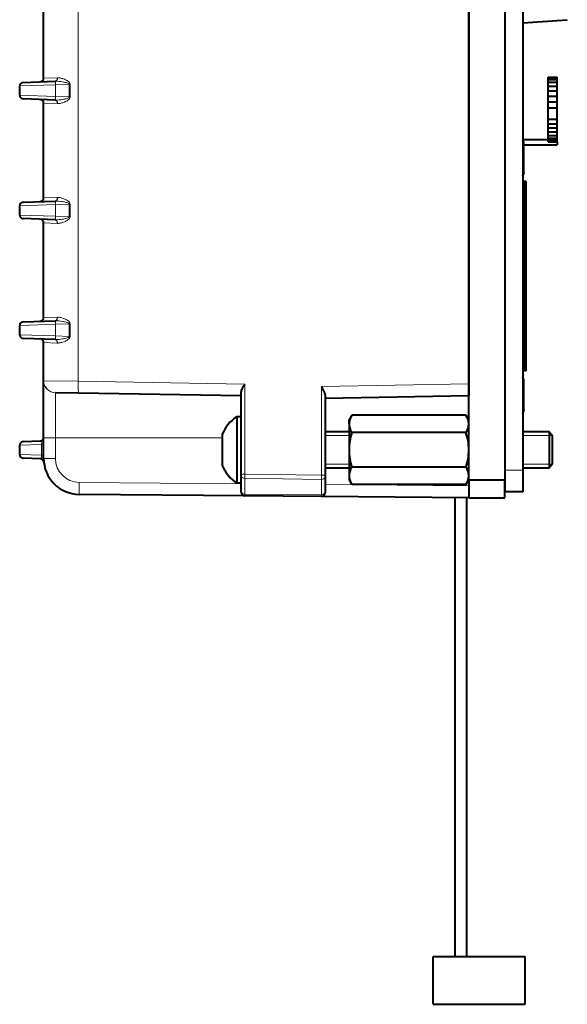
# Model space of a CAD drawing. Header units: millimetres. Extents: x 0 to 420, y -2 to 296.
# Tile 33 of 34: x 304 to 350, y 120 to 202. Entities that reach past the tile are written whole.
import ezdxf

# ---------------------------------------------------------------- set-up
doc = ezdxf.new("R2010")
doc.units = ezdxf.units.MM
for name, color, linetype in [('__NAS04_PROGETTI', 7, 'Continuous'), ('Default', 7, 'Continuous'), ('GU000075.00.00', 7, 'Continuous'), ('ME001036.00.04', 7, 'Continuous'), ('ME001049.00.01', 7, 'Continuous'), ('VI000092', 7, 'Continuous'), ('VI000104', 7, 'Continuous'), ('VI000289', 7, 'Continuous')]:
    doc.layers.add(name, color=color, linetype=linetype)

# ---------------------------------------------------------------- blocks, each defined once
blk = doc.blocks.new('SE1')
at = {"layer": '__NAS04_PROGETTI', "color": 7, "linetype": 'Continuous', "lineweight": 40}
for p, q in [((346.037, 201.818), (349.763, 202.08)), ((348.174, 197.28), (348.924, 197.28)), ((348.174, 197.231), (348.174, 197.28)), ((348.174, 197.231), (348.924, 197.231)), ((348.174, 197.086), (348.174, 197.231)), ((348.174, 197.086), (348.924, 197.086)), ((348.174, 196.85), (348.174, 197.086)), ((348.174, 196.85), (348.924, 196.85)), ((348.174, 196.533), (348.174, 196.85)), ((348.924, 197.231), (348.924, 197.28)), ((348.924, 197.086), (348.924, 197.231)), ((348.924, 196.85), (348.924, 197.086)), ((348.924, 196.533), (348.924, 196.85)), ((348.174, 196.533), (348.924, 196.533)), ((348.174, 196.146), (348.174, 196.533)), ((348.174, 196.146), (348.924, 196.146)), ((348.174, 195.705), (348.174, 196.146)), ((348.924, 196.146), (348.924, 196.533)), ((348.924, 195.705), (348.924, 196.146)), ((348.174, 195.705), (348.924, 195.705)), ((348.174, 195.226), (348.174, 195.705)), ((348.174, 195.226), (348.924, 195.226)), ((348.174, 194.728), (348.174, 195.226)), ((348.924, 195.226), (348.924, 195.705)), ((348.924, 194.728), (348.924, 195.226)), ((348.174, 194.728), (348.924, 194.728)), ((348.174, 193.763), (348.174, 194.728)), ((348.924, 193.763), (348.924, 194.728)), ((348.174, 193.763), (348.924, 193.763)), ((348.174, 193.392), (348.174, 193.763)), ((348.174, 193.392), (348.924, 193.392)), ((348.174, 193.036), (348.174, 193.392)), ((348.924, 193.392), (348.924, 193.763)), ((348.924, 193.036), (348.924, 193.392)), ((348.174, 193.036), (348.924, 193.036)), ((348.174, 192.708), (348.174, 193.036)), ((348.174, 192.708), (348.924, 192.708)), ((348.174, 192.421), (348.174, 192.708)), ((348.924, 192.708), (348.924, 193.036)), ((348.924, 192.421), (348.924, 192.708)), ((346.037, 192.075), (348.174, 192.075)), ((346.137, 191.618), (348.924, 191.618)), ((346.137, 191.618), (348.924, 191.618)), ((348.174, 192.421), (348.924, 192.421)), ((348.174, 192.185), (348.174, 192.421)), ((348.174, 192.185), (348.924, 192.185)), ((348.174, 192.009), (348.174, 192.185)), ((348.174, 192.009), (348.924, 192.009)), ((348.174, 191.901), (348.174, 192.009)), ((348.174, 191.901), (348.924, 191.901)), ((348.174, 191.865), (348.174, 191.901)), ((348.174, 191.865), (348.924, 191.865)), ((348.924, 192.185), (348.924, 192.421)), ((348.924, 192.009), (348.924, 192.185)), ((348.924, 191.901), (348.924, 192.009)), ((348.924, 191.865), (348.924, 191.901)), ((348.924, 191.865), (348.924, 191.618)), ((346.037, 188.563), (346.324, 188.563)), ((346.324, 188.562), (346.037, 188.562)), ((346.324, 188.558), (346.037, 188.558)), ((346.324, 188.552), (346.037, 188.552)), ((346.324, 188.543), (346.037, 188.543)), ((346.324, 188.533), (346.037, 188.533)), ((346.324, 188.519), (346.037, 188.519)), ((346.324, 188.504), (346.037, 188.504)), ((346.324, 188.486), (346.037, 188.486)), ((346.324, 188.465), (346.037, 188.465)), ((346.324, 188.443), (346.037, 188.443)), ((346.324, 188.418), (346.037, 188.418)), ((346.324, 188.39), (346.037, 188.39)), ((346.324, 188.36), (346.037, 188.36)), ((346.324, 188.328), (346.037, 188.328)), ((346.324, 188.562), (346.324, 188.563)), ((346.324, 188.558), (346.324, 188.562)), ((346.324, 188.552), (346.324, 188.558)), ((346.324, 188.543), (346.324, 188.552)), ((346.324, 188.533), (346.324, 188.543)), ((346.324, 188.519), (346.324, 188.533)), ((346.324, 188.504), (346.324, 188.519)), ((346.324, 188.486), (346.324, 188.504)), ((346.324, 188.465), (346.324, 188.486)), ((346.324, 188.443), (346.324, 188.465)), ((346.324, 188.418), (346.324, 188.443)), ((346.324, 188.39), (346.324, 188.418)), ((346.324, 188.36), (346.324, 188.39)), ((346.324, 188.328), (346.324, 188.36)), ((346.324, 188.294), (346.324, 188.328)), ((346.324, 188.294), (346.037, 188.294)), ((346.324, 188.257), (346.037, 188.257)), ((346.324, 188.218), (346.037, 188.218)), ((346.324, 188.176), (346.037, 188.176)), ((346.324, 188.132), (346.037, 188.132)), ((346.324, 188.086), (346.037, 188.086)), ((346.324, 188.038), (346.037, 188.038)), ((346.324, 187.987), (346.037, 187.987)), ((346.324, 187.935), (346.037, 187.935)), ((346.324, 187.88), (346.037, 187.88)), ((346.324, 187.823), (346.037, 187.823)), ((346.324, 187.763), (346.037, 187.763)), ((346.324, 187.702), (346.037, 187.702)), ((346.324, 187.638), (346.037, 187.638)), ((346.324, 187.572), (346.037, 187.572)), ((346.324, 187.504), (346.037, 187.504)), ((346.324, 188.257), (346.324, 188.294)), ((346.324, 188.218), (346.324, 188.257)), ((346.324, 188.176), (346.324, 188.218)), ((346.324, 188.132), (346.324, 188.176)), ((346.324, 188.086), (346.324, 188.132)), ((346.324, 188.038), (346.324, 188.086)), ((346.324, 187.987), (346.324, 188.038)), ((346.324, 187.935), (346.324, 187.987)), ((346.324, 187.88), (346.324, 187.935)), ((346.324, 187.823), (346.324, 187.88)), ((346.324, 187.763), (346.324, 187.823)), ((346.324, 187.702), (346.324, 187.763)), ((346.324, 187.638), (346.324, 187.702)), ((346.324, 187.572), (346.324, 187.638)), ((346.324, 187.504), (346.324, 187.572)), ((346.324, 187.434), (346.324, 187.504)), ((346.324, 187.434), (346.037, 187.434)), ((346.324, 187.362), (346.037, 187.362)), ((346.324, 187.288), (346.037, 187.288)), ((346.324, 187.212), (346.037, 187.212)), ((346.324, 187.134), (346.037, 187.134)), ((346.324, 187.054), (346.037, 187.054)), ((346.324, 186.972), (346.037, 186.972)), ((346.324, 186.888), (346.037, 186.888)), ((346.324, 186.802), (346.037, 186.802)), ((346.324, 186.714), (346.037, 186.714)), ((346.324, 187.362), (346.324, 187.434)), ((346.324, 187.288), (346.324, 187.362)), ((346.324, 187.212), (346.324, 187.288)), ((346.324, 187.134), (346.324, 187.212)), ((346.324, 187.054), (346.324, 187.134)), ((346.324, 186.972), (346.324, 187.054)), ((346.324, 186.888), (346.324, 186.972)), ((346.324, 186.802), (346.324, 186.888)), ((346.324, 186.714), (346.324, 186.802)), ((346.324, 186.625), (346.324, 186.714)), ((346.324, 186.625), (346.037, 186.625)), ((346.324, 186.534), (346.037, 186.534)), ((346.324, 186.44), (346.037, 186.44)), ((346.324, 186.346), (346.037, 186.346)), ((346.324, 186.249), (346.037, 186.249)), ((346.324, 186.151), (346.037, 186.151)), ((346.324, 186.051), (346.037, 186.051)), ((346.324, 185.949), (346.037, 185.949)), ((346.324, 186.534), (346.324, 186.625)), ((346.324, 186.44), (346.324, 186.534)), ((346.324, 186.346), (346.324, 186.44)), ((346.324, 186.249), (346.324, 186.346)), ((346.324, 186.151), (346.324, 186.249)), ((346.324, 186.051), (346.324, 186.151)), ((346.324, 185.949), (346.324, 186.051)), ((346.324, 185.846), (346.324, 185.949)), ((346.324, 185.846), (346.037, 185.846)), ((346.324, 185.741), (346.037, 185.741)), ((346.324, 185.634), (346.037, 185.634)), ((346.324, 185.526), (346.037, 185.526)), ((346.324, 185.417), (346.037, 185.417)), ((346.324, 185.306), (346.037, 185.306)), ((346.324, 185.194), (346.037, 185.194)), ((346.324, 185.08), (346.037, 185.08)), ((346.324, 185.741), (346.324, 185.846)), ((346.324, 185.634), (346.324, 185.741)), ((346.324, 185.526), (346.324, 185.634)), ((346.324, 185.417), (346.324, 185.526)), ((346.324, 185.306), (346.324, 185.417)), ((346.324, 185.194), (346.324, 185.306)), ((346.324, 185.08), (346.324, 185.194)), ((346.324, 184.965), (346.324, 185.08)), ((346.324, 184.965), (346.037, 184.965)), ((346.324, 184.849), (346.037, 184.849)), ((346.324, 184.732), (346.037, 184.732)), ((346.324, 184.613), (346.037, 184.613)), ((346.324, 184.493), (346.037, 184.493)), ((346.324, 184.372), (346.037, 184.372)), ((346.324, 184.249), (346.037, 184.249)), ((346.324, 184.849), (346.324, 184.965)), ((346.324, 184.732), (346.324, 184.849)), ((346.324, 184.613), (346.324, 184.732)), ((346.324, 184.493), (346.324, 184.613)), ((346.324, 184.372), (346.324, 184.493)), ((346.324, 184.249), (346.324, 184.372)), ((346.324, 184.126), (346.324, 184.249)), ((346.324, 184.126), (346.037, 184.126)), ((346.324, 184.001), (346.037, 184.001)), ((346.324, 183.876), (346.037, 183.876)), ((346.324, 183.749), (346.037, 183.749)), ((346.324, 183.622), (346.037, 183.622)), ((346.324, 183.494), (346.037, 183.494)), ((346.324, 184.001), (346.324, 184.126)), ((346.324, 183.876), (346.324, 184.001)), ((346.324, 183.749), (346.324, 183.876)), ((346.324, 183.622), (346.324, 183.749)), ((346.324, 183.494), (346.324, 183.622)), ((346.324, 183.365), (346.324, 183.494)), ((346.324, 183.365), (346.037, 183.365)), ((346.324, 183.235), (346.037, 183.235)), ((346.324, 183.104), (346.037, 183.104)), ((346.037, 183.068), (346.324, 183.068)), ((346.037, 182.974), (346.324, 182.974)), ((346.324, 182.972), (346.037, 182.972)), ((346.324, 182.84), (346.037, 182.84)), ((346.324, 182.707), (346.037, 182.707)), ((346.324, 182.574), (346.037, 182.574)), ((346.324, 183.235), (346.324, 183.365)), ((346.324, 183.104), (346.324, 183.235)), ((346.324, 182.972), (346.324, 183.104)), ((346.324, 182.84), (346.324, 182.972)), ((346.324, 182.707), (346.324, 182.84)), ((346.324, 182.574), (346.324, 182.707)), ((346.324, 182.44), (346.324, 182.574)), ((346.324, 182.44), (346.037, 182.44)), ((346.324, 182.305), (346.037, 182.305)), ((346.324, 182.17), (346.037, 182.17)), ((346.324, 182.035), (346.037, 182.035)), ((346.324, 181.899), (346.037, 181.899)), ((346.324, 181.762), (346.037, 181.762)), ((346.324, 182.305), (346.324, 182.44)), ((346.324, 182.17), (346.324, 182.305)), ((346.324, 182.035), (346.324, 182.17)), ((346.324, 181.899), (346.324, 182.035)), ((346.324, 181.762), (346.324, 181.899)), ((346.324, 181.625), (346.324, 181.762)), ((346.324, 181.625), (346.037, 181.625)), ((346.324, 181.489), (346.037, 181.489)), ((346.324, 181.351), (346.037, 181.351)), ((346.324, 181.214), (346.037, 181.214)), ((346.324, 181.076), (346.037, 181.076)), ((346.324, 180.938), (346.037, 180.938)), ((346.324, 181.489), (346.324, 181.625)), ((346.324, 181.351), (346.324, 181.489)), ((346.324, 181.214), (346.324, 181.351)), ((346.324, 181.076), (346.324, 181.214)), ((346.324, 180.938), (346.324, 181.076)), ((346.324, 180.801), (346.324, 180.938)), ((346.324, 180.801), (346.037, 180.801)), ((346.324, 180.663), (346.037, 180.663)), ((346.324, 180.525), (346.037, 180.525)), ((346.324, 180.387), (346.037, 180.387)), ((346.324, 180.249), (346.037, 180.249)), ((346.324, 180.112), (346.037, 180.112)), ((346.324, 180.663), (346.324, 180.801)), ((346.324, 180.525), (346.324, 180.663)), ((346.324, 180.387), (346.324, 180.525)), ((346.324, 180.249), (346.324, 180.387)), ((346.324, 180.112), (346.324, 180.249)), ((346.324, 179.974), (346.324, 180.112)), ((346.324, 179.974), (346.037, 179.974)), ((346.324, 179.837), (346.037, 179.837)), ((346.324, 179.7), (346.037, 179.7)), ((346.324, 179.563), (346.037, 179.563)), ((346.324, 179.427), (346.037, 179.427)), ((346.324, 179.291), (346.037, 179.291)), ((346.324, 179.837), (346.324, 179.974)), ((346.324, 179.7), (346.324, 179.837)), ((346.324, 179.563), (346.324, 179.7)), ((346.324, 179.427), (346.324, 179.563)), ((346.324, 179.291), (346.324, 179.427)), ((346.324, 179.155), (346.324, 179.291)), ((346.324, 179.155), (346.037, 179.155)), ((346.324, 179.02), (346.037, 179.02)), ((346.324, 178.886), (346.037, 178.886)), ((346.324, 178.752), (346.037, 178.752)), ((346.324, 178.618), (346.037, 178.618)), ((346.324, 178.485), (346.037, 178.485)), ((346.324, 179.02), (346.324, 179.155)), ((346.324, 178.886), (346.324, 179.02)), ((346.324, 178.752), (346.324, 178.886)), ((346.324, 178.618), (346.324, 178.752)), ((346.324, 178.485), (346.324, 178.618)), ((346.324, 178.353), (346.324, 178.485)), ((346.324, 178.353), (346.037, 178.353)), ((346.324, 178.221), (346.037, 178.221)), ((346.324, 178.091), (346.037, 178.091)), ((346.324, 177.961), (346.037, 177.961)), ((346.324, 177.832), (346.037, 177.832)), ((346.324, 177.703), (346.037, 177.703)), ((346.324, 178.221), (346.324, 178.353)), ((346.324, 178.091), (346.324, 178.221)), ((346.324, 177.961), (346.324, 178.091)), ((346.324, 177.832), (346.324, 177.961)), ((346.324, 177.703), (346.324, 177.832)), ((346.324, 177.576), (346.324, 177.703)), ((346.324, 177.576), (346.037, 177.576)), ((346.324, 177.45), (346.037, 177.45)), ((346.324, 177.324), (346.037, 177.324)), ((346.324, 177.2), (346.037, 177.2)), ((346.324, 177.076), (346.037, 177.076)), ((346.324, 176.954), (346.037, 176.954)), ((346.324, 176.833), (346.037, 176.833)), ((346.324, 177.45), (346.324, 177.576)), ((346.324, 177.324), (346.324, 177.45)), ((346.324, 177.2), (346.324, 177.324)), ((346.324, 177.076), (346.324, 177.2)), ((346.324, 176.954), (346.324, 177.076)), ((346.324, 176.833), (346.324, 176.954)), ((346.324, 176.713), (346.324, 176.833)), ((346.324, 176.713), (346.037, 176.713)), ((346.324, 176.594), (346.037, 176.594)), ((346.324, 176.476), (346.037, 176.476)), ((346.324, 176.36), (346.037, 176.36)), ((346.324, 176.245), (346.037, 176.245)), ((346.324, 176.131), (346.037, 176.131)), ((346.324, 176.019), (346.037, 176.019)), ((346.324, 176.594), (346.324, 176.713)), ((346.324, 176.476), (346.324, 176.594)), ((346.324, 176.36), (346.324, 176.476)), ((346.324, 176.245), (346.324, 176.36)), ((346.324, 176.131), (346.324, 176.245)), ((346.324, 176.019), (346.324, 176.131)), ((346.324, 175.908), (346.324, 176.019)), ((346.324, 175.908), (346.037, 175.908)), ((346.324, 175.799), (346.037, 175.799)), ((346.324, 175.691), (346.037, 175.691)), ((346.324, 175.585), (346.037, 175.585)), ((346.324, 175.48), (346.037, 175.48)), ((346.324, 175.377), (346.037, 175.377)), ((346.324, 175.275), (346.037, 175.275)), ((346.324, 175.175), (346.037, 175.175)), ((346.324, 175.799), (346.324, 175.908)), ((346.324, 175.691), (346.324, 175.799)), ((346.324, 175.585), (346.324, 175.691)), ((346.324, 175.48), (346.324, 175.585)), ((346.324, 175.377), (346.324, 175.48)), ((346.324, 175.275), (346.324, 175.377)), ((346.324, 175.175), (346.324, 175.275)), ((346.324, 175.077), (346.324, 175.175)), ((346.324, 175.077), (346.037, 175.077)), ((346.324, 174.98), (346.037, 174.98)), ((346.324, 174.885), (346.037, 174.885)), ((346.324, 174.792), (346.037, 174.792)), ((346.324, 174.701), (346.037, 174.701)), ((346.324, 174.611), (346.037, 174.611)), ((346.324, 174.523), (346.037, 174.523)), ((346.324, 174.437), (346.037, 174.437)), ((346.324, 174.354), (346.037, 174.354)), ((346.324, 174.98), (346.324, 175.077)), ((346.324, 174.885), (346.324, 174.98)), ((346.324, 174.792), (346.324, 174.885)), ((346.324, 174.701), (346.324, 174.792)), ((346.324, 174.611), (346.324, 174.701)), ((346.324, 174.523), (346.324, 174.611)), ((346.324, 174.437), (346.324, 174.523)), ((346.324, 174.354), (346.324, 174.437)), ((346.324, 174.271), (346.324, 174.354)), ((346.324, 174.271), (346.037, 174.271)), ((346.324, 174.191), (346.037, 174.191)), ((346.324, 174.113), (346.037, 174.113)), ((346.324, 174.037), (346.037, 174.037)), ((346.324, 173.963), (346.037, 173.963)), ((346.324, 173.891), (346.037, 173.891)), ((346.324, 173.821), (346.037, 173.821)), ((346.324, 173.753), (346.037, 173.753)), ((346.324, 173.687), (346.037, 173.687)), ((346.324, 173.624), (346.037, 173.624)), ((346.324, 173.562), (346.037, 173.562)), ((346.324, 174.191), (346.324, 174.271)), ((346.324, 174.113), (346.324, 174.191)), ((346.324, 174.037), (346.324, 174.113)), ((346.324, 173.963), (346.324, 174.037)), ((346.324, 173.891), (346.324, 173.963)), ((346.324, 173.821), (346.324, 173.891)), ((346.324, 173.753), (346.324, 173.821)), ((346.324, 173.687), (346.324, 173.753)), ((346.324, 173.624), (346.324, 173.687)), ((346.324, 173.562), (346.324, 173.624)), ((346.324, 173.503), (346.324, 173.562)), ((346.324, 173.503), (346.037, 173.503)), ((346.324, 173.446), (346.037, 173.446)), ((346.324, 173.391), (346.037, 173.391)), ((346.324, 173.338), (346.037, 173.338)), ((346.324, 173.287), (346.037, 173.287)), ((346.324, 173.239), (346.037, 173.239)), ((346.324, 173.193), (346.037, 173.193)), ((346.324, 173.149), (346.037, 173.149)), ((346.324, 173.108), (346.037, 173.108)), ((346.324, 173.069), (346.037, 173.069)), ((346.324, 173.032), (346.037, 173.032)), ((346.324, 172.997), (346.037, 172.997)), ((346.324, 172.965), (346.037, 172.965)), ((346.324, 172.935), (346.037, 172.935)), ((346.324, 172.908), (346.037, 172.908)), ((346.324, 172.883), (346.037, 172.883)), ((346.324, 172.86), (346.037, 172.86)), ((346.324, 172.84), (346.037, 172.84)), ((346.324, 172.822), (346.037, 172.822)), ((346.324, 172.806), (346.037, 172.806)), ((346.324, 172.793), (346.037, 172.793)), ((346.324, 172.782), (346.037, 172.782)), ((346.324, 172.774), (346.037, 172.774)), ((346.324, 172.768), (346.037, 172.768)), ((346.324, 172.764), (346.037, 172.764)), ((346.324, 172.763), (346.037, 172.763)), ((346.324, 173.446), (346.324, 173.503)), ((346.324, 173.391), (346.324, 173.446)), ((346.324, 173.338), (346.324, 173.391)), ((346.324, 173.287), (346.324, 173.338)), ((346.324, 173.239), (346.324, 173.287)), ((346.324, 173.193), (346.324, 173.239)), ((346.324, 173.149), (346.324, 173.193)), ((346.324, 173.108), (346.324, 173.149)), ((346.324, 173.069), (346.324, 173.108)), ((346.324, 173.032), (346.324, 173.069)), ((346.324, 172.997), (346.324, 173.032)), ((346.324, 172.965), (346.324, 172.997)), ((346.324, 172.935), (346.324, 172.965)), ((346.324, 172.908), (346.324, 172.935)), ((346.324, 172.883), (346.324, 172.908)), ((346.324, 172.86), (346.324, 172.883)), ((346.324, 172.84), (346.324, 172.86)), ((346.324, 172.822), (346.324, 172.84)), ((346.324, 172.806), (346.324, 172.822)), ((346.324, 172.793), (346.324, 172.806)), ((346.324, 172.782), (346.324, 172.793)), ((346.324, 172.774), (346.324, 172.782)), ((346.324, 172.768), (346.324, 172.774)), ((346.324, 172.764), (346.324, 172.768)), ((346.324, 172.763), (346.324, 172.764)), ((340.36, 162.162), (340.36, 123.844)), ((341.36, 123.844), (341.36, 162.154)), ((338.568, 119.844), (338.568, 123.844)), ((338.568, 123.844), (346.24, 123.844)), ((346.24, 119.844), (346.24, 123.844)), ((338.568, 119.844), (346.24, 119.844))]:
    blk.add_line(p, q, dxfattribs=at)
at = {"layer": 'GU000075.00.00', "color": 7, "linetype": 'Continuous', "lineweight": 40}
for p, q in [((344.537, 237.852), (344.537, 164.452)), ((346.037, 237.852), (346.037, 164.452)), ((344.537, 164.452), (344.537, 162.652)), ((346.037, 164.452), (346.037, 162.652)), ((346.037, 162.652), (344.537, 162.652))]:
    blk.add_line(p, q, dxfattribs=at)
at = {"layer": 'GU000075.00.00', "color": 7, "linetype": 'Continuous', "lineweight": 13}
blk.add_line((346.037, 164.452), (344.537, 164.452), dxfattribs=at)
at = {"layer": 'ME001036.00.04', "color": 7, "linetype": 'Continuous', "lineweight": 40}
for p, q in [((341.537, 163.652), (341.537, 238.652)), ((341.537, 163.652), (344.537, 163.652)), ((341.537, 163.652), (341.537, 162.152)), ((344.537, 162.152), (344.537, 163.652)), ((341.537, 162.152), (344.537, 162.152))]:
    blk.add_line(p, q, dxfattribs=at)
at = {"layer": 'ME001049.00.01', "color": 7, "linetype": 'Continuous', "lineweight": 13}
for p, q in [((308.932, 230.415), (308.932, 171.889)), ((307.037, 196.637), (304.037, 196.542)), ((306.037, 197.192), (307.174, 197.235)), ((307.026, 196.936), (306.998, 196.936)), ((307.037, 196.637), (307.026, 196.936)), ((308.18, 196.677), (307.037, 196.637)), ((307.037, 196.637), (307.037, 195.667)), ((307.174, 197.235), (307.199, 197.236)), ((308.18, 195.627), (308.18, 196.677)), ((308.257, 196.677), (308.18, 196.677)), ((308.257, 196.677), (308.257, 195.627)), ((304.037, 195.762), (307.037, 195.667)), ((307.174, 195.069), (306.037, 195.112)), ((306.998, 195.368), (307.026, 195.368)), ((307.037, 195.667), (307.026, 195.368)), ((307.037, 195.667), (308.18, 195.627)), ((307.199, 195.068), (307.174, 195.069)), ((308.257, 195.627), (308.18, 195.627)), ((306.037, 187.192), (307.174, 187.235)), ((307.026, 186.936), (306.998, 186.936)), ((307.037, 186.637), (307.026, 186.936)), ((308.18, 186.677), (307.037, 186.637)), ((307.174, 187.235), (307.199, 187.236)), ((308.18, 185.627), (308.18, 186.677)), ((308.257, 186.677), (308.18, 186.677)), ((308.257, 186.677), (308.257, 185.627)), ((307.037, 186.637), (304.037, 186.542)), ((307.037, 186.637), (307.037, 185.667)), ((304.037, 185.762), (307.037, 185.667)), ((307.174, 185.069), (306.037, 185.112)), ((306.998, 185.368), (307.026, 185.368)), ((307.037, 185.667), (307.026, 185.368)), ((307.037, 185.667), (308.18, 185.627)), ((307.199, 185.068), (307.174, 185.069)), ((308.18, 185.627), (308.257, 185.627)), ((306.037, 177.192), (307.174, 177.235)), ((307.026, 176.936), (306.998, 176.936)), ((307.037, 176.637), (307.026, 176.936)), ((307.174, 177.235), (307.199, 177.236)), ((307.037, 176.637), (304.037, 176.542)), ((308.18, 176.677), (307.037, 176.637)), ((307.037, 176.637), (307.037, 175.667)), ((308.18, 175.627), (308.18, 176.677)), ((308.257, 176.677), (308.18, 176.677)), ((308.257, 176.677), (308.257, 175.627)), ((304.037, 175.762), (307.037, 175.667)), ((306.998, 175.368), (307.026, 175.368)), ((307.037, 175.667), (307.026, 175.368)), ((307.037, 175.667), (308.18, 175.627)), ((308.18, 175.627), (308.257, 175.627)), ((307.174, 175.069), (306.037, 175.112)), ((307.199, 175.068), (307.174, 175.069)), ((306.037, 171.921), (306.044, 171.923)), ((306.044, 171.923), (308.932, 171.889)), ((308.932, 171.889), (322.826, 171.647)), ((322.826, 171.647), (322.826, 164.13)), ((329.226, 171.447), (341.537, 171.662)), ((329.226, 164.037), (329.226, 171.447)), ((307.024, 170.923), (307.019, 170.921)), ((307.019, 170.921), (307.019, 167.152)), ((307.019, 167.152), (306.037, 167.152)), ((320.937, 167.152), (307.019, 167.152)), ((307.019, 167.152), (307.019, 165.436)), ((305.855, 166.6), (304.037, 166.542)), ((305.855, 165.704), (305.855, 166.6)), ((306.037, 166.6), (305.855, 166.6)), ((305.855, 165.704), (304.037, 165.762)), ((306.037, 165.704), (305.855, 165.704)), ((307.019, 165.436), (306.037, 165.436)), ((322.826, 164.13), (322.537, 164.13)), ((322.826, 164.13), (329.226, 164.037)), ((322.826, 163.776), (322.826, 162.462)), ((329.226, 163.684), (322.826, 163.776)), ((329.226, 164.037), (329.537, 164.037)), ((329.226, 162.406), (329.226, 163.684)), ((309.002, 163.436), (322.537, 163.318)), ((329.537, 163.257), (341.537, 163.152)), ((322.826, 162.462), (329.226, 162.406))]:
    blk.add_line(p, q, dxfattribs=at)
at = {"layer": 'ME001049.00.01', "color": 7, "linetype": 'Continuous', "lineweight": 40}
for p, q in [((341.537, 230.642), (341.537, 171.662)), ((306.037, 197.192), (306.037, 205.112)), ((304.326, 196.842), (306.998, 196.936)), ((304.037, 195.762), (304.037, 196.542)), ((306.998, 195.368), (304.326, 195.462)), ((306.037, 187.192), (306.037, 195.112)), ((304.326, 186.842), (306.998, 186.936)), ((304.037, 185.762), (304.037, 186.542)), ((306.998, 185.368), (304.326, 185.462)), ((306.037, 177.192), (306.037, 185.112)), ((304.326, 176.842), (306.998, 176.936)), ((304.037, 175.762), (304.037, 176.542)), ((306.998, 175.368), (304.326, 175.462)), ((306.037, 171.921), (306.037, 175.112)), ((306.037, 167.152), (306.037, 171.921)), ((341.537, 171.662), (341.537, 170.661)), ((308.949, 170.889), (307.024, 170.923)), ((322.537, 170.652), (308.949, 170.889)), ((322.537, 164.13), (322.537, 170.948)), ((329.537, 170.728), (329.537, 164.037)), ((341.537, 170.661), (329.537, 170.452)), ((306.037, 165.436), (306.037, 167.152)), ((304.037, 165.762), (304.037, 166.542)), ((304.326, 166.842), (305.747, 166.892)), ((305.763, 165.412), (304.326, 165.462)), ((322.537, 163.988), (322.537, 164.13)), ((322.537, 162.674), (322.537, 163.988)), ((329.537, 164.037), (329.537, 163.896)), ((329.537, 163.896), (329.537, 162.618)), ((322.834, 162.315), (309.01, 162.436)), ((322.537, 162.615), (322.537, 162.674)), ((329.234, 162.259), (322.834, 162.315)), ((341.537, 162.152), (329.234, 162.259)), ((329.537, 162.618), (329.537, 162.559))]:
    blk.add_line(p, q, dxfattribs=at)
for centre, radius, start, end in [((304.337, 196.542), 0.3, 92, 180), ((305.737, 197.192), 0.3, 272, 0), ((304.337, 195.762), 0.3, 180, 268), ((305.737, 195.112), 0.3, 0, 88), ((306.337, 189.052), 0.3, 179.97138, 180.1678), ((304.337, 186.542), 0.3, 92, 180), ((305.737, 187.192), 0.3, 272, 0), ((304.337, 185.762), 0.3, 180, 268), ((305.737, 185.112), 0.3, 0, 88), ((304.337, 176.542), 0.3, 92, 180), ((305.737, 177.192), 0.3, 272, 0), ((304.337, 175.762), 0.3, 180, 268), ((305.737, 175.112), 0.3, 0, 88), ((305.737, 167.192), 0.3, 272, 0), ((304.337, 166.542), 0.3, 92, 180), ((304.337, 165.762), 0.3, 180, 268), ((305.753, 165.112), 0.3, 5.6345, 88), ((309.037, 165.436), 3, 180, 269.5), ((322.837, 162.615), 0.3, 180, 269.5), ((329.237, 162.559), 0.3, 269.5, 0)]:
    blk.add_arc(centre, radius, start, end, dxfattribs=at)
at = {"layer": 'ME001049.00.01', "color": 7, "linetype": 'Continuous', "lineweight": 13}
for centre, radius, start, end in [((305.04, 165.681), 0.816, 352.20707, 1.65034), ((309.019, 165.436), 2, 180, 269.5)]:
    blk.add_arc(centre, radius, start, end, dxfattribs=at)
for centre, major_axis, ratio, start_param, end_param in [((306.987, 197.235), (-0.01, 0.3), 0.620756, 3.141593, 4.690715), ((307.016, 197.236), (0.002, -0.3), 0.612394, 0.046505, 1.566868), ((306.987, 195.069), (0.01, 0.3), 0.620756, 4.734063, 6.283185), ((307.016, 195.068), (0.002, 0.3), 0.612394, 4.716317, 6.236681), ((306.987, 187.235), (-0.01, 0.3), 0.620756, 3.141593, 4.690715), ((307.016, 187.236), (0.002, -0.3), 0.612394, 0.046505, 1.566868), ((306.987, 185.069), (0.01, 0.3), 0.620756, 4.734063, 6.283185), ((307.016, 185.068), (0.002, 0.3), 0.612394, 4.716317, 6.236681), ((306.987, 177.235), (-0.01, 0.3), 0.620756, 3.141593, 4.690715), ((307.016, 177.236), (0.002, -0.3), 0.612394, 0.046505, 1.566868), ((306.987, 175.069), (0.01, 0.3), 0.620756, 4.734063, 6.283185), ((307.016, 175.068), (0.002, 0.3), 0.612394, 4.716317, 6.236681), ((307.037, 171.921), (1, 0), 0.999589, 3.141593, 4.694936), ((307.041, 171.923), (-0.017, -1), 0.997659, 4.729801, 6.283185), ((308.967, 171.889), (-0.017, -1), 0.034894, 4.712998, 6.283185), ((305.737, 165.436), (0.3, 0), 0.482878, 0, 1.191832), ((322.837, 163.988), (0.3, 0), 0.707107, 3.141593, 4.677482), ((322.837, 164.13), (-0.004, -0.5), 0.020937, 4.712773, 5.497666), ((329.237, 164.037), (-0.004, -0.5), 0.020937, 4.712773, 5.497666), ((329.237, 163.896), (-0.3, 0), 0.707107, 1.53589, 3.141593), ((309.019, 163.436), (0.009, 1), 0.017452, 1.570949, 3.141593), ((322.837, 162.674), (0.3, 0), 0.707107, 3.141593, 4.677482), ((322.837, 162.815), (-0.003, -0.5), 0.024374, 5.497486, 6.2831), ((329.237, 162.618), (-0.3, 0), 0.707107, 1.53589, 3.141593), ((329.237, 162.759), (-0.003, -0.5), 0.024374, 5.497486, 6.2831)]:
    blk.add_ellipse(centre, major_axis=major_axis, ratio=ratio, start_param=start_param, end_param=end_param, dxfattribs=at)
for points, knots in [([(308.18, 196.677), (308.18, 196.69), (308.173, 196.703), (308.156, 196.722), (308.146, 196.73), (308.113, 196.752), (308.089, 196.762), (308.018, 196.792), (307.968, 196.807), (307.82, 196.848), (307.72, 196.868), (307.421, 196.919), (307.221, 196.94), (307.026, 196.936)], [0, 0, 0, 0, 0.03125, 0.03125, 0.0625, 0.0625, 0.125, 0.125, 0.25, 0.25, 0.5, 0.5, 1, 1, 1, 1]), ([(307.199, 197.236), (307.292, 197.237), (307.386, 197.223), (307.578, 197.175), (307.677, 197.141), (307.872, 197.057), (307.969, 197.008), (308.107, 196.911), (308.151, 196.876), (308.226, 196.79), (308.257, 196.736), (308.257, 196.677)], [0, 0, 0, 0, 0.25, 0.25, 0.5, 0.5, 0.75, 0.75, 0.875, 0.875, 1, 1, 1, 1]), ([(307.026, 195.368), (307.221, 195.364), (307.42, 195.385), (307.72, 195.436), (307.82, 195.456), (307.968, 195.497), (308.018, 195.512), (308.089, 195.542), (308.113, 195.552), (308.146, 195.574), (308.156, 195.582), (308.173, 195.601), (308.18, 195.614), (308.18, 195.627)], [0, 0, 0, 0, 0.5, 0.5, 0.75, 0.75, 0.875, 0.875, 0.9375, 0.9375, 0.96875, 0.96875, 1, 1, 1, 1]), ([(308.257, 195.627), (308.257, 195.568), (308.226, 195.514), (308.151, 195.428), (308.107, 195.393), (307.969, 195.296), (307.872, 195.247), (307.677, 195.163), (307.578, 195.129), (307.386, 195.081), (307.292, 195.067), (307.199, 195.068)], [0, 0, 0, 0, 0.125, 0.125, 0.25, 0.25, 0.5, 0.5, 0.75, 0.75, 1, 1, 1, 1]), ([(308.18, 186.677), (308.18, 186.69), (308.173, 186.703), (308.156, 186.722), (308.146, 186.73), (308.113, 186.752), (308.089, 186.762), (308.018, 186.792), (307.968, 186.807), (307.82, 186.848), (307.72, 186.868), (307.421, 186.919), (307.221, 186.94), (307.026, 186.936)], [0, 0, 0, 0, 0.03125, 0.03125, 0.0625, 0.0625, 0.125, 0.125, 0.25, 0.25, 0.5, 0.5, 1, 1, 1, 1]), ([(307.199, 187.236), (307.292, 187.237), (307.386, 187.223), (307.578, 187.175), (307.677, 187.141), (307.872, 187.057), (307.969, 187.008), (308.107, 186.911), (308.151, 186.876), (308.226, 186.79), (308.257, 186.736), (308.257, 186.677)], [0, 0, 0, 0, 0.25, 0.25, 0.5, 0.5, 0.75, 0.75, 0.875, 0.875, 1, 1, 1, 1]), ([(307.026, 185.368), (307.221, 185.364), (307.42, 185.385), (307.72, 185.436), (307.82, 185.456), (307.968, 185.497), (308.018, 185.512), (308.089, 185.542), (308.113, 185.552), (308.146, 185.574), (308.156, 185.582), (308.173, 185.601), (308.18, 185.614), (308.18, 185.627)], [0, 0, 0, 0, 0.5, 0.5, 0.75, 0.75, 0.875, 0.875, 0.9375, 0.9375, 0.96875, 0.96875, 1, 1, 1, 1]), ([(308.257, 185.627), (308.257, 185.568), (308.226, 185.514), (308.151, 185.428), (308.107, 185.393), (307.969, 185.296), (307.872, 185.247), (307.677, 185.163), (307.578, 185.129), (307.386, 185.081), (307.292, 185.067), (307.199, 185.068)], [0, 0, 0, 0, 0.125, 0.125, 0.25, 0.25, 0.5, 0.5, 0.75, 0.75, 1, 1, 1, 1]), ([(308.18, 176.677), (308.18, 176.69), (308.173, 176.703), (308.156, 176.722), (308.146, 176.73), (308.113, 176.752), (308.089, 176.762), (308.018, 176.792), (307.968, 176.807), (307.82, 176.848), (307.72, 176.868), (307.421, 176.919), (307.221, 176.94), (307.026, 176.936)], [0, 0, 0, 0, 0.03125, 0.03125, 0.0625, 0.0625, 0.125, 0.125, 0.25, 0.25, 0.5, 0.5, 1, 1, 1, 1]), ([(307.199, 177.236), (307.292, 177.237), (307.386, 177.223), (307.578, 177.175), (307.677, 177.141), (307.872, 177.057), (307.969, 177.008), (308.107, 176.911), (308.151, 176.876), (308.226, 176.79), (308.257, 176.736), (308.257, 176.677)], [0, 0, 0, 0, 0.25, 0.25, 0.5, 0.5, 0.75, 0.75, 0.875, 0.875, 1, 1, 1, 1]), ([(307.026, 175.368), (307.221, 175.364), (307.42, 175.385), (307.72, 175.436), (307.82, 175.456), (307.968, 175.497), (308.018, 175.512), (308.089, 175.542), (308.113, 175.552), (308.146, 175.574), (308.156, 175.582), (308.173, 175.601), (308.18, 175.614), (308.18, 175.627)], [0, 0, 0, 0, 0.5, 0.5, 0.75, 0.75, 0.875, 0.875, 0.9375, 0.9375, 0.96875, 0.96875, 1, 1, 1, 1]), ([(308.257, 175.627), (308.257, 175.568), (308.226, 175.514), (308.151, 175.428), (308.107, 175.393), (307.969, 175.296), (307.872, 175.247), (307.677, 175.163), (307.578, 175.129), (307.386, 175.081), (307.292, 175.067), (307.199, 175.068)], [0, 0, 0, 0, 0.125, 0.125, 0.25, 0.25, 0.5, 0.5, 0.75, 0.75, 1, 1, 1, 1]), ([(305.855, 166.6), (305.856, 166.646), (305.854, 166.691), (305.843, 166.77), (305.834, 166.802), (305.804, 166.875), (305.777, 166.893), (305.747, 166.892)], [0, 0, 0, 0, 0.25, 0.25, 0.5, 0.5, 1, 1, 1, 1]), ([(305.763, 165.412), (305.784, 165.411), (305.803, 165.421), (305.83, 165.472), (305.839, 165.514), (305.848, 165.57)], [0, 0, 0, 0, 0.5, 0.5, 1, 1, 1, 1])]:
    blk.add_open_spline(points, degree=3, knots=knots, dxfattribs=at)
at = {"layer": 'ME001049.00.01', "color": 7, "linetype": 'Continuous', "lineweight": 40}
for points, knots in [([(322.537, 170.948), (322.537, 171.049), (322.582, 171.164), (322.691, 171.401), (322.759, 171.524), (322.826, 171.647)], [0, 0, 0, 0, 0.5, 0.5, 1, 1, 1, 1]), ([(329.226, 171.447), (329.296, 171.321), (329.367, 171.194), (329.457, 171.01), (329.483, 170.95), (329.523, 170.834), (329.537, 170.779), (329.537, 170.728)], [0, 0, 0, 0, 0.5, 0.5, 0.75, 0.75, 1, 1, 1, 1])]:
    blk.add_open_spline(points, degree=3, knots=knots, dxfattribs=at)
at = {"layer": 'VI000092', "color": 7, "linetype": 'Continuous', "lineweight": 40}
for p, q in [((331.537, 168.317), (331.537, 168.652)), ((341.299, 169.039), (331.774, 169.039)), ((331.537, 168.317), (331.537, 166.152)), ((341.299, 167.595), (331.774, 167.595)), ((348.237, 167.652), (346.037, 167.652)), ((348.237, 167.652), (348.237, 164.652)), ((348.537, 167.352), (348.237, 167.652)), ((348.537, 164.952), (348.537, 167.352)), ((331.537, 166.152), (331.537, 163.987)), ((341.299, 164.709), (331.774, 164.709)), ((346.037, 164.652), (348.237, 164.652)), ((348.237, 164.652), (348.537, 164.952)), ((331.537, 163.987), (331.537, 163.652)), ((341.299, 163.265), (331.774, 163.265))]:
    blk.add_line(p, q, dxfattribs=at)
at = {"layer": 'VI000092', "color": 7, "linetype": 'Continuous', "lineweight": 20}
for p, q in [((348.537, 167.346), (346.037, 167.346)), ((348.537, 164.959), (346.037, 164.959))]:
    blk.add_line(p, q, dxfattribs=at)
at = {"layer": 'VI000092', "color": 7, "linetype": 'Continuous', "lineweight": 40}
for centre, radius, start, end in [((336.037, 166.152), 5.148, 145.89079, 150.9454), ((337.037, 166.152), 5.148, 29.0546, 34.10921), ((336.037, 166.152), 4.5, 161.2917, 180), ((337.037, 166.152), 4.5, 0, 18.7083), ((336.037, 166.152), 4.5, 180, 198.7083), ((337.037, 166.152), 4.5, 341.2917, 0), ((336.037, 166.152), 5.148, 209.0546, 214.10921), ((337.037, 166.152), 5.148, 325.89079, 330.9454)]:
    blk.add_arc(centre, radius, start, end, dxfattribs=at)
for centre, major_axis, start_param, end_param in [((336.037, 168.317), (-4.5, 0), 5.956664, 6.283185), ((337.037, 168.317), (-4.5, 0), 3.141593, 3.468114), ((336.037, 168.317), (4.5, 0), 3.141593, 3.468114), ((337.037, 168.317), (4.5, 0), 5.956664, 6.283185), ((336.037, 163.987), (-4.5, 0), 5.956664, 6.283185), ((337.037, 163.987), (-4.5, 0), 3.141593, 3.468114), ((336.037, 163.987), (4.5, 0), 3.141593, 3.468114), ((337.037, 163.987), (4.5, 0), 5.956664, 6.283185)]:
    blk.add_ellipse(centre, major_axis=major_axis, ratio=0.5, start_param=start_param, end_param=end_param, dxfattribs=at)
at = {"layer": 'VI000104', "color": 7, "linetype": 'Continuous', "lineweight": 40}
for p, q in [((322.157, 168.902), (322.157, 163.402)), ((322.537, 168.902), (322.157, 168.902)), ((320.937, 167.394), (320.937, 164.91)), ((331.537, 167.652), (329.537, 167.652)), ((329.537, 164.652), (331.537, 164.652)), ((322.157, 163.402), (322.537, 163.402))]:
    blk.add_line(p, q, dxfattribs=at)
at = {"layer": 'VI000104', "color": 7, "linetype": 'Continuous', "lineweight": 13}
blk.add_line((320.947, 164.855), (320.947, 167.449), dxfattribs=at)
at = {"layer": 'VI000104', "color": 7, "linetype": 'Continuous', "lineweight": 20}
for p, q in [((331.537, 167.346), (329.537, 167.346)), ((331.537, 164.959), (329.537, 164.959))]:
    blk.add_line(p, q, dxfattribs=at)
at = {"layer": 'VI000104', "color": 7, "linetype": 'Continuous', "lineweight": 40}
for centre, radius, start, end in [((323.74, 166.354), 3, 121.85771, 158.59591), ((321.087, 167.394), 0.15, 158.59591, 180), ((321.087, 164.91), 0.15, 180, 201.40409), ((323.74, 165.95), 3, 201.40409, 238.14229)]:
    blk.add_arc(centre, radius, start, end, dxfattribs=at)
at = {"layer": 'VI000289', "color": 7, "linetype": 'Continuous', "lineweight": 13}
for p, q in [((346.126, 191.85), (346.126, 189.257)), ((346.126, 189.208), (346.126, 189.257)), ((346.126, 172.028), (346.126, 169.434)), ((346.126, 169.386), (346.126, 169.434))]:
    blk.add_line(p, q, dxfattribs=at)
at = {"layer": 'VI000289', "color": 7, "linetype": 'Continuous', "lineweight": 40}
for p, q in [((346.137, 189.312), (346.137, 191.796)), ((346.137, 189.312), (346.137, 189.263)), ((346.137, 169.489), (346.137, 171.973)), ((346.137, 169.489), (346.137, 169.44))]:
    blk.add_line(p, q, dxfattribs=at)
for centre, radius, start, end in [((343.333, 190.755), 3, 21.40409, 25.69102), ((345.987, 191.796), 0.15, 0, 21.40409), ((343.333, 190.352), 3, 334.30898, 338.59591), ((343.333, 190.303), 3, 334.30898, 338.59591), ((345.987, 189.312), 0.15, 338.59591, 0), ((345.987, 189.263), 0.15, 338.59591, 0), ((343.333, 170.933), 3, 21.40409, 25.69102), ((345.987, 171.973), 0.15, 0, 21.40409), ((343.333, 170.529), 3, 334.30898, 338.59591), ((345.987, 169.489), 0.15, 338.59591, 0), ((345.987, 169.44), 0.15, 338.59591, 0), ((343.333, 170.481), 3, 334.30898, 338.59591)]:
    blk.add_arc(centre, radius, start, end, dxfattribs=at)

msp = doc.modelspace()

# ---------------------------------------------------------------- block references
at = {"layer": 'Default'}
msp.add_blockref('SE1', (0, 0), dxfattribs=at)

doc.saveas('drawing.dxf')
